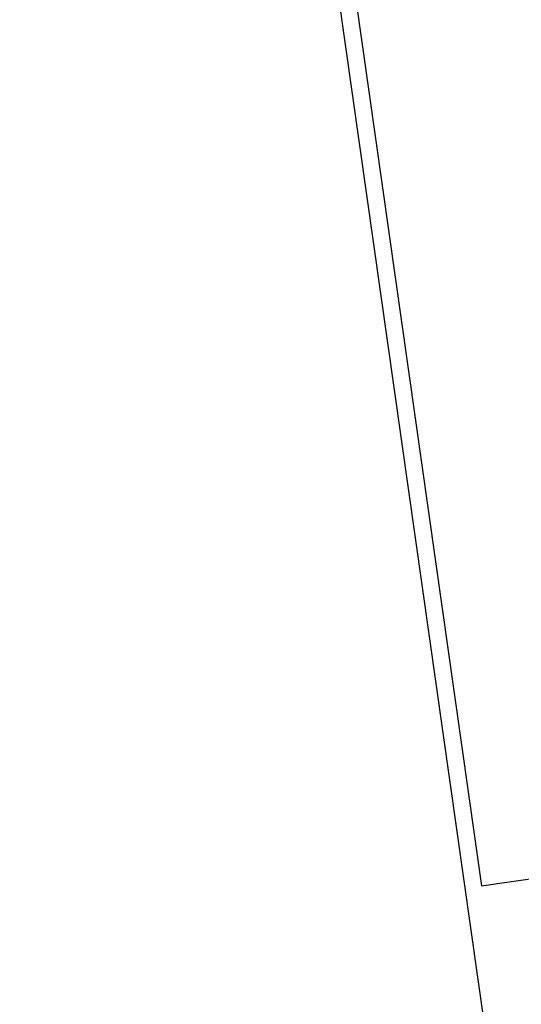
# Model space of a CAD drawing. Extents: x 446388 to 447135, y 445359 to 446567.
# Tile 2 of 39: x 446388 to 446538, y 445508 to 445803. Entities that reach past the tile are written whole.
import ezdxf

# ---------------------------------------------------------------- set-up
doc = ezdxf.new("R2010")
doc.units = 0
doc.header["$LTSCALE"] = 2
doc.header["$MEASUREMENT"] = 0
doc.linetypes.add('AUSGEZOGEN', pattern=[0])
doc.layers.get('0').update_dxf_attribs({"linetype": 'AUSGEZOGEN'})
for name, color, linetype in [('FBR', 8, 'CONTINUOUS'), ('Planeinteilung', 6, 'CONTINUOUS'), ('RAHMEN', 250, 'AUSGEZOGEN')]:
    doc.layers.add(name, color=color, linetype=linetype)

# ---------------------------------------------------------------- blocks, each defined once
blk = doc.blocks.new('1135594')
blk.add_line((0, 0), (1135, 0))
at = {"layer": 'RAHMEN'}
for p, q in [((950, 5), (950, 589)), ((25, 5), (950, 5))]:
    blk.add_line(p, q, dxfattribs=at)

msp = doc.modelspace()

# ---------------------------------------------------------------- linework, layer by layer
at = {"layer": 'FBR'}
for points in [[(446586.89, 446089.83, 0.000001), (446588.96, 446075.27, 0.000001), (446590.43, 446064.91, 0.000008)], [(446614.87, 445892.35, 0.000003), (446616.86, 445878.27, 0.000004), (446618.36, 445867.68, 0.000022), (446620.71, 445851.05, 0.000045)], [(446611.39, 445917.08, -0.000009), (446614.18, 445897.23, 0.000038)], [(446625.34, 445818.39, -0.000024), (446627.87, 445800.52, -0.000062), (446628.84, 445793.73, -0.00003), (446630.58, 445781.39, 0.000016), (446632.33, 445769.05, 0.000011), (446633.74, 445759.05, 0.000008), (446635.82, 445744.38, 0.000202), (446637.57, 445732.06, -0.000298), (446639.31, 445719.73, -0.000211), (446641.04, 445707.49, 0.000084), (446642.77, 445695.24, 0.000036), (446644.9, 445680.13, 0.000055), (446646.28, 445670.37), (446649.78, 445645.7, 0.000224), (446650.9, 445637.87, 0.00011), (446653.18, 445621.93)]]:
    msp.add_lwpolyline(points, format="xyb", dxfattribs=at)

# ---------------------------------------------------------------- block references
at = {"layer": 'Planeinteilung', "linetype": 'Continuous', "rotation": 278.0670474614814}
msp.add_blockref('1135594', (446387.84, 446483.19), dxfattribs=at)

doc.saveas('drawing.dxf')
